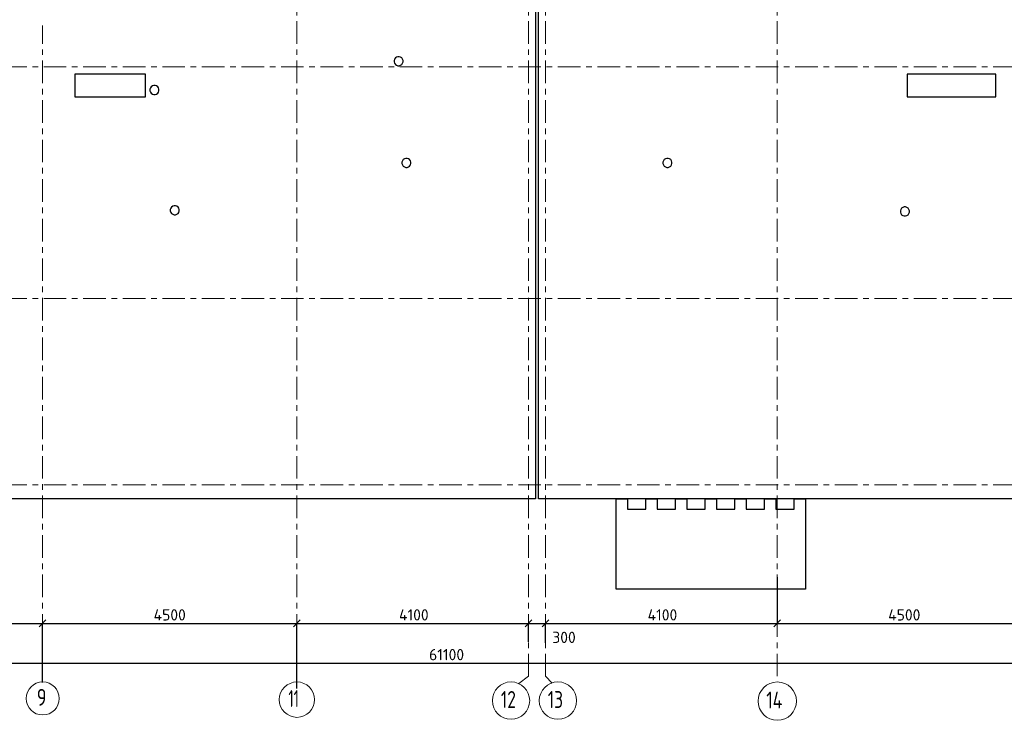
# Model space of a CAD drawing. Header units: metres. Extents: x -38 to 97, y -15 to 21.
# Tile 5 of 205: x 24 to 41, y -4 to 8. Entities that reach past the tile are written whole.
import ezdxf

# ---------------------------------------------------------------- set-up
doc = ezdxf.new("R2010")
doc.units = ezdxf.units.M
doc.header["$PDMODE"] = 65
doc.linetypes.add('______11', pattern=[0.5, 0.4, -0.05, 0, -0.05])
doc.linetypes.add('______5', pattern=[1.1, 0.8, -0.1, 0.1, -0.1])
for name, color, linetype, lineweight in [('XR$1$Осевая линия (1)', 7, '______5', 13), ('XR$1$Размерная линия (1)', 7, 'Continuous', 13), ('XR$5$Перекрытие (1)', 7, 'Continuous', 35)]:
    doc.layers.add(name, color=color, linetype=linetype, lineweight=lineweight)
doc.styles.add('ISOCPEUR', font='txt')
doc.dimstyles.new('DIMSTYLE_3', dxfattribs={"dimtxt": 0.2, "dimasz": 0.2, "dimexe": 0, "dimexo": 0, "dimgap": 0.1, "dimtad": 2, "dimdec": 0, "dimlfac": 1000, "dimrnd": 5, "dimzin": 12, "dimdsep": 46, "dimtxsty": 'ISOCPEUR', "dimblk1": 'ALL_ML_STRICH', "dimblk2": 'ALL_ML_STRICH', "dimsah": 1, "dimcen": 0, "dimclrd": 7, "dimclre": 256, "dimclrt": 7, "dimadec": 0, "dimazin": 0, "dimtfac": 1, "dimtdec": 0, "dimtix": 1, "dimtmove": 2, "dimatfit": 3, "dimfxl": 0, "dimtzin": 0, "dimlwd": 0, "dimlwe": -3, "dimarcsym": 0})
doc.dimstyles.new('DIMSTYLE_4', dxfattribs={"dimtxt": 0.2, "dimasz": 0.2, "dimexe": 0, "dimexo": 0, "dimgap": 0.1, "dimtad": 0, "dimdec": 0, "dimlfac": 1000, "dimrnd": 5, "dimzin": 12, "dimdsep": 46, "dimtxsty": 'ISOCPEUR', "dimblk1": 'ALL_ML_STRICH', "dimblk2": 'ALL_ML_STRICH', "dimsah": 1, "dimcen": 0, "dimclrd": 7, "dimclre": 256, "dimclrt": 7, "dimadec": 0, "dimazin": 0, "dimtfac": 1, "dimtdec": 0, "dimtix": 1, "dimtmove": 2, "dimatfit": 3, "dimfxl": 0, "dimtvp": 1.2, "dimtzin": 0, "dimlwd": 0, "dimlwe": -3, "dimarcsym": 0})

# ---------------------------------------------------------------- blocks, each defined once
blk = doc.blocks.new('ALL_ML_STRICH')
at = {"color": 0, "linetype": 'ByBlock', "lineweight": -2}
for p, q in [((-1, 0), (0.5, 0)), ((-0.3, -0.3), (0.3, 0.3)), ((0, -0.5), (0, 0.5))]:
    blk.add_line(p, q, dxfattribs=at)
blk = doc.blocks.new('*D11')
at = {"layer": 'DEFPOINTS', "color": 7, "linetype": 'Continuous', "lineweight": 13, "transparency": 33554687}
for p in [(0.5, -3.103), (0.5, -3.156), (61.6, -3.14)]:
    blk.add_point(p, dxfattribs=at)
at = {"layer": 'XR$1$Размерная линия (1)', "color": 9, "linetype": 'Continuous', "lineweight": -2, "true_color": 0xc7c7c7, "transparency": 33554687}
for p, q in [((0.5, -3.123), (0.5, -3.156)), ((61.6, -3.156), (61.6, -3.156))]:
    blk.add_line(p, q, dxfattribs=at)
at = {"layer": 'XR$1$Размерная линия (1)', "color": 7, "linetype": 'Continuous', "lineweight": -2, "transparency": 33554687}
blk.add_line((0.5, -3.156), (61.6, -3.156), dxfattribs=at)
at = {"layer": 'XR$1$Размерная линия (1)', "color": 7, "linetype": 'Continuous', "lineweight": 13, "transparency": 33554687, "xscale": 0.2, "yscale": 0.2, "zscale": 0.2, "rotation": 180}
blk.add_blockref('ALL_ML_STRICH', (0.5, -3.156), dxfattribs=at)
at = {"layer": 'XR$1$Размерная линия (1)', "color": 7, "linetype": 'Continuous', "lineweight": 13, "transparency": 33554687, "xscale": 0.2, "yscale": 0.2, "zscale": 0.2}
blk.add_blockref('ALL_ML_STRICH', (61.6, -3.156), dxfattribs=at)
at = {"layer": 'XR$1$Размерная линия (1)', "color": 7, "linetype": 'Continuous', "lineweight": 13, "transparency": 33554687, "insert": (31.1, -3.006), "char_height": 0.2, "width": 1, "attachment_point": 5, "style": 'ISOCPEUR'}
blk.add_mtext('\\A1;{61100}', dxfattribs=at)
blk = doc.blocks.new('*D16')
at = {"layer": 'DEFPOINTS', "color": 7, "linetype": 'Continuous', "lineweight": 13, "transparency": 33554687}
for p in [(19.45, -2.452), (19.45, -3.607), (23.95, -3.521)]:
    blk.add_point(p, dxfattribs=at)
at = {"layer": 'XR$1$Размерная линия (1)', "color": 9, "linetype": 'Continuous', "lineweight": -2, "true_color": 0xc7c7c7, "transparency": 33554687}
for p, q in [((19.45, -3.587), (19.45, -2.452)), ((23.95, -3.501), (23.95, -2.452))]:
    blk.add_line(p, q, dxfattribs=at)
at = {"layer": 'XR$1$Размерная линия (1)', "color": 7, "linetype": 'Continuous', "lineweight": -2, "transparency": 33554687}
blk.add_line((19.45, -2.452), (23.95, -2.452), dxfattribs=at)
at = {"layer": 'XR$1$Размерная линия (1)', "color": 7, "linetype": 'Continuous', "lineweight": 13, "transparency": 33554687, "xscale": 0.2, "yscale": 0.2, "zscale": 0.2, "rotation": 180}
blk.add_blockref('ALL_ML_STRICH', (19.45, -2.452), dxfattribs=at)
at = {"layer": 'XR$1$Размерная линия (1)', "color": 7, "linetype": 'Continuous', "lineweight": 13, "transparency": 33554687, "xscale": 0.2, "yscale": 0.2, "zscale": 0.2}
blk.add_blockref('ALL_ML_STRICH', (23.95, -2.452), dxfattribs=at)
at = {"layer": 'XR$1$Размерная линия (1)', "color": 7, "linetype": 'Continuous', "lineweight": 13, "transparency": 33554687, "insert": (21.7, -2.302), "char_height": 0.2, "width": 0.8, "attachment_point": 5, "style": 'ISOCPEUR'}
blk.add_mtext('\\A1;{4500}', dxfattribs=at)
blk = doc.blocks.new('*D17')
at = {"layer": 'DEFPOINTS', "color": 7, "linetype": 'Continuous', "lineweight": 13, "transparency": 33554687}
for p in [(23.95, -2.452), (23.95, -3.521), (28.45, -3.623)]:
    blk.add_point(p, dxfattribs=at)
at = {"layer": 'XR$1$Размерная линия (1)', "color": 9, "linetype": 'Continuous', "lineweight": -2, "true_color": 0xc7c7c7, "transparency": 33554687}
for p, q in [((23.95, -3.501), (23.95, -2.452)), ((28.45, -3.603), (28.45, -2.452))]:
    blk.add_line(p, q, dxfattribs=at)
at = {"layer": 'XR$1$Размерная линия (1)', "color": 7, "linetype": 'Continuous', "lineweight": -2, "transparency": 33554687}
blk.add_line((23.95, -2.452), (28.45, -2.452), dxfattribs=at)
at = {"layer": 'XR$1$Размерная линия (1)', "color": 7, "linetype": 'Continuous', "lineweight": 13, "transparency": 33554687, "xscale": 0.2, "yscale": 0.2, "zscale": 0.2, "rotation": 180}
blk.add_blockref('ALL_ML_STRICH', (23.95, -2.452), dxfattribs=at)
at = {"layer": 'XR$1$Размерная линия (1)', "color": 7, "linetype": 'Continuous', "lineweight": 13, "transparency": 33554687, "xscale": 0.2, "yscale": 0.2, "zscale": 0.2}
blk.add_blockref('ALL_ML_STRICH', (28.45, -2.452), dxfattribs=at)
at = {"layer": 'XR$1$Размерная линия (1)', "color": 7, "linetype": 'Continuous', "lineweight": 13, "transparency": 33554687, "insert": (26.2, -2.302), "char_height": 0.2, "width": 0.8, "attachment_point": 5, "style": 'ISOCPEUR'}
blk.add_mtext('\\A1;{4500}', dxfattribs=at)
blk = doc.blocks.new('*D18')
at = {"layer": 'DEFPOINTS', "color": 7, "linetype": 'Continuous', "lineweight": 13, "transparency": 33554687}
for p in [(28.45, -2.452), (32.55, -2.802), (28.45, -3.623)]:
    blk.add_point(p, dxfattribs=at)
at = {"layer": 'XR$1$Размерная линия (1)', "color": 9, "linetype": 'Continuous', "lineweight": -2, "true_color": 0xc7c7c7, "transparency": 33554687}
for p, q in [((28.45, -3.603), (28.45, -2.452)), ((32.55, -2.782), (32.55, -2.452))]:
    blk.add_line(p, q, dxfattribs=at)
at = {"layer": 'XR$1$Размерная линия (1)', "color": 7, "linetype": 'Continuous', "lineweight": -2, "transparency": 33554687}
blk.add_line((28.45, -2.452), (32.55, -2.452), dxfattribs=at)
at = {"layer": 'XR$1$Размерная линия (1)', "color": 7, "linetype": 'Continuous', "lineweight": 13, "transparency": 33554687, "xscale": 0.2, "yscale": 0.2, "zscale": 0.2, "rotation": 180}
blk.add_blockref('ALL_ML_STRICH', (28.45, -2.452), dxfattribs=at)
at = {"layer": 'XR$1$Размерная линия (1)', "color": 7, "linetype": 'Continuous', "lineweight": 13, "transparency": 33554687, "xscale": 0.2, "yscale": 0.2, "zscale": 0.2}
blk.add_blockref('ALL_ML_STRICH', (32.55, -2.452), dxfattribs=at)
at = {"layer": 'XR$1$Размерная линия (1)', "color": 7, "linetype": 'Continuous', "lineweight": 13, "transparency": 33554687, "insert": (30.52, -2.302), "char_height": 0.2, "width": 0.8, "attachment_point": 5, "style": 'ISOCPEUR'}
blk.add_mtext('\\A1;{4100}', dxfattribs=at)
blk = doc.blocks.new('*D19')
at = {"layer": 'DEFPOINTS', "color": 7, "linetype": 'Continuous', "lineweight": 13, "transparency": 33554687}
for p in [(32.55, -2.452), (32.55, -2.802), (32.85, -2.818)]:
    blk.add_point(p, dxfattribs=at)
at = {"layer": 'XR$1$Размерная линия (1)', "color": 9, "linetype": 'Continuous', "lineweight": -2, "true_color": 0xc7c7c7, "transparency": 33554687}
for p, q in [((32.55, -2.782), (32.55, -2.452)), ((32.85, -2.798), (32.85, -2.452))]:
    blk.add_line(p, q, dxfattribs=at)
at = {"layer": 'XR$1$Размерная линия (1)', "color": 7, "linetype": 'Continuous', "lineweight": -2, "transparency": 33554687}
blk.add_line((32.55, -2.452), (32.85, -2.452), dxfattribs=at)
at = {"layer": 'XR$1$Размерная линия (1)', "color": 7, "linetype": 'Continuous', "lineweight": 13, "transparency": 33554687, "xscale": 0.2, "yscale": 0.2, "zscale": 0.2, "rotation": 180}
blk.add_blockref('ALL_ML_STRICH', (32.55, -2.452), dxfattribs=at)
at = {"layer": 'XR$1$Размерная линия (1)', "color": 7, "linetype": 'Continuous', "lineweight": 13, "transparency": 33554687, "xscale": 0.2, "yscale": 0.2, "zscale": 0.2}
blk.add_blockref('ALL_ML_STRICH', (32.85, -2.452), dxfattribs=at)
at = {"layer": 'XR$1$Размерная линия (1)', "color": 7, "linetype": 'Continuous', "lineweight": 13, "transparency": 33554687, "insert": (33.178, -2.7), "char_height": 0.2, "width": 0.6, "attachment_point": 5, "style": 'ISOCPEUR'}
blk.add_mtext('\\A1;{300}', dxfattribs=at)
blk = doc.blocks.new('*D20')
at = {"layer": 'DEFPOINTS', "color": 7, "linetype": 'Continuous', "lineweight": 13, "transparency": 33554687}
for p in [(36.95, -1.617), (32.85, -2.452), (32.85, -2.818)]:
    blk.add_point(p, dxfattribs=at)
at = {"layer": 'XR$1$Размерная линия (1)', "color": 9, "linetype": 'Continuous', "lineweight": -2, "true_color": 0xc7c7c7, "transparency": 33554687}
for p, q in [((36.95, -1.637), (36.95, -2.452)), ((32.85, -2.798), (32.85, -2.452))]:
    blk.add_line(p, q, dxfattribs=at)
at = {"layer": 'XR$1$Размерная линия (1)', "color": 7, "linetype": 'Continuous', "lineweight": -2, "transparency": 33554687}
blk.add_line((32.85, -2.452), (36.95, -2.452), dxfattribs=at)
at = {"layer": 'XR$1$Размерная линия (1)', "color": 7, "linetype": 'Continuous', "lineweight": 13, "transparency": 33554687, "xscale": 0.2, "yscale": 0.2, "zscale": 0.2, "rotation": 180}
blk.add_blockref('ALL_ML_STRICH', (32.85, -2.452), dxfattribs=at)
at = {"layer": 'XR$1$Размерная линия (1)', "color": 7, "linetype": 'Continuous', "lineweight": 13, "transparency": 33554687, "xscale": 0.2, "yscale": 0.2, "zscale": 0.2}
blk.add_blockref('ALL_ML_STRICH', (36.95, -2.452), dxfattribs=at)
at = {"layer": 'XR$1$Размерная линия (1)', "color": 7, "linetype": 'Continuous', "lineweight": 13, "transparency": 33554687, "insert": (34.92, -2.302), "char_height": 0.2, "width": 0.8, "attachment_point": 5, "style": 'ISOCPEUR'}
blk.add_mtext('\\A1;{4100}', dxfattribs=at)
blk = doc.blocks.new('*D21')
at = {"layer": 'DEFPOINTS', "color": 7, "linetype": 'Continuous', "lineweight": 13, "transparency": 33554687}
for p in [(36.95, -1.617), (41.45, -1.575), (36.95, -2.452)]:
    blk.add_point(p, dxfattribs=at)
at = {"layer": 'XR$1$Размерная линия (1)', "color": 9, "linetype": 'Continuous', "lineweight": -2, "true_color": 0xc7c7c7, "transparency": 33554687}
for p, q in [((36.95, -1.637), (36.95, -2.452)), ((41.45, -1.595), (41.45, -2.452))]:
    blk.add_line(p, q, dxfattribs=at)
at = {"layer": 'XR$1$Размерная линия (1)', "color": 7, "linetype": 'Continuous', "lineweight": -2, "transparency": 33554687}
blk.add_line((36.95, -2.452), (41.45, -2.452), dxfattribs=at)
at = {"layer": 'XR$1$Размерная линия (1)', "color": 7, "linetype": 'Continuous', "lineweight": 13, "transparency": 33554687, "xscale": 0.2, "yscale": 0.2, "zscale": 0.2, "rotation": 180}
blk.add_blockref('ALL_ML_STRICH', (36.95, -2.452), dxfattribs=at)
at = {"layer": 'XR$1$Размерная линия (1)', "color": 7, "linetype": 'Continuous', "lineweight": 13, "transparency": 33554687, "xscale": 0.2, "yscale": 0.2, "zscale": 0.2}
blk.add_blockref('ALL_ML_STRICH', (41.45, -2.452), dxfattribs=at)
at = {"layer": 'XR$1$Размерная линия (1)', "color": 7, "linetype": 'Continuous', "lineweight": 13, "transparency": 33554687, "insert": (39.2, -2.302), "char_height": 0.2, "width": 0.8, "attachment_point": 5, "style": 'ISOCPEUR'}
blk.add_mtext('\\A1;{4500}', dxfattribs=at)

msp = doc.modelspace()

# ---------------------------------------------------------------- linework, layer by layer
at = {"layer": 'XR$1$Осевая линия (1)', "color": 253, "linetype": '______11', "lineweight": 13, "true_color": 0xa0a0a0, "transparency": 33554687}
for p, q in [((32.55, -3.39), (32.55, 19.78)), ((32.85, -3.39), (32.85, 19.78)), ((28.45, -3.39), (28.45, 8.92)), ((36.95, -3.39), (36.95, 8.76)), ((23.95, -3.39), (23.95, 8.13)), ((-2.63, 7.4), (62.6, 7.4)), ((-2.63, 3.3), (62.6, 3.3)), ((-2.63, 0), (62.6, 0)), ((32.3812, -3.5157), (32.55, -3.39)), ((32.85, -3.39), (32.9702, -3.5102))]:
    msp.add_line(p, q, dxfattribs=at)
at = {"layer": 'XR$1$Осевая линия (1)', "color": 7, "linetype": 'Continuous', "lineweight": 13, "transparency": 33554687}
for centre, radius in [((23.9524, -3.7819), 0.2924), ((28.4509, -3.8029), 0.3134), ((32.2404, -3.8199), 0.3304), ((33.0704, -3.8199), 0.3304), ((36.9521, -3.8291), 0.3396)]:
    msp.add_circle(centre, radius, dxfattribs=at)
at = {"layer": 'XR$5$Перекрытие (1)', "color": 7, "linetype": 'Continuous', "lineweight": 25, "transparency": 33554687}
for p, q in [((32.675, 16.4002), (32.675, -0.25)), ((32.725, -0.2498), (32.725, 16.4002)), ((30.1782, 7.5369), (30.1704, 7.5129)), ((30.1704, 7.5129), (30.1704, 7.4876)), ((30.1931, 7.5573), (30.1782, 7.5369)), ((30.2135, 7.5721), (30.1931, 7.5573)), ((30.2375, 7.5799), (30.2135, 7.5721)), ((30.2627, 7.5799), (30.2375, 7.5799)), ((30.2867, 7.5721), (30.2627, 7.5799)), ((30.3071, 7.5573), (30.2867, 7.5721)), ((30.322, 7.5369), (30.3071, 7.5573)), ((30.3298, 7.5129), (30.322, 7.5369)), ((30.3298, 7.4876), (30.3298, 7.5129)), ((30.1704, 7.4876), (30.1782, 7.4636)), ((30.1782, 7.4636), (30.1931, 7.4432)), ((30.1931, 7.4432), (30.2135, 7.4284)), ((30.2135, 7.4284), (30.2375, 7.4206)), ((30.2375, 7.4206), (30.2627, 7.4206)), ((30.2627, 7.4206), (30.2867, 7.4284)), ((30.2867, 7.4284), (30.3071, 7.4432)), ((30.3071, 7.4432), (30.322, 7.4636)), ((30.322, 7.4636), (30.3298, 7.4876)), ((25.7699, 7.2702), (24.5199, 7.27)), ((24.5199, 7.27), (24.52, 6.87)), ((25.77, 6.8702), (25.7699, 7.2702)), ((40.8199, 7.2702), (39.2499, 7.27)), ((39.2499, 7.27), (39.25, 6.87)), ((40.82, 6.8702), (40.8199, 7.2702)), ((25.8582, 7.0269), (25.8504, 7.0029)), ((25.8504, 7.0029), (25.8504, 6.9776)), ((25.8504, 6.9776), (25.8582, 6.9536)), ((25.873, 7.0473), (25.8582, 7.0269)), ((25.8935, 7.0621), (25.873, 7.0473)), ((25.9175, 7.0699), (25.8935, 7.0621)), ((25.9427, 7.0699), (25.9175, 7.0699)), ((25.9667, 7.0621), (25.9427, 7.0699)), ((25.9871, 7.0473), (25.9667, 7.0621)), ((26.002, 7.0269), (25.9871, 7.0473)), ((26.0098, 7.0029), (26.002, 7.0269)), ((26.002, 6.9536), (26.0098, 6.9776)), ((26.0098, 6.9776), (26.0098, 7.0029)), ((24.52, 6.87), (25.77, 6.8702)), ((25.8582, 6.9536), (25.873, 6.9332)), ((25.873, 6.9332), (25.8935, 6.9184)), ((25.8935, 6.9184), (25.9175, 6.9106)), ((25.9175, 6.9106), (25.9427, 6.9106)), ((25.9427, 6.9106), (25.9667, 6.9184)), ((25.9667, 6.9184), (25.9871, 6.9332)), ((25.9871, 6.9332), (26.002, 6.9536)), ((39.25, 6.87), (40.82, 6.8702)), ((30.3319, 5.7573), (30.3171, 5.7369)), ((30.3523, 5.7721), (30.3319, 5.7573)), ((30.3763, 5.7799), (30.3523, 5.7721)), ((30.4016, 5.7799), (30.3763, 5.7799)), ((30.4256, 5.7721), (30.4016, 5.7799)), ((30.446, 5.7573), (30.4256, 5.7721)), ((30.4608, 5.7369), (30.446, 5.7573)), ((34.9521, 5.7573), (34.9373, 5.7369)), ((34.9725, 5.7721), (34.9521, 5.7573)), ((34.9965, 5.7799), (34.9725, 5.7721)), ((35.0218, 5.7799), (34.9965, 5.7799)), ((35.0458, 5.7721), (35.0218, 5.7799)), ((35.0662, 5.7573), (35.0458, 5.7721)), ((35.081, 5.7369), (35.0662, 5.7573)), ((30.3171, 5.7369), (30.3093, 5.7129)), ((30.3093, 5.7129), (30.3093, 5.6876)), ((30.3093, 5.6876), (30.3171, 5.6636)), ((30.3171, 5.6636), (30.3319, 5.6432)), ((30.3319, 5.6432), (30.3523, 5.6284)), ((30.3523, 5.6284), (30.3763, 5.6206)), ((30.3763, 5.6206), (30.4016, 5.6206)), ((30.4016, 5.6206), (30.4256, 5.6284)), ((30.4256, 5.6284), (30.446, 5.6432)), ((30.446, 5.6432), (30.4608, 5.6636)), ((30.4686, 5.7129), (30.4608, 5.7369)), ((30.4608, 5.6636), (30.4686, 5.6876)), ((30.4686, 5.6876), (30.4686, 5.7129)), ((34.9373, 5.7369), (34.9295, 5.7129)), ((34.9295, 5.7129), (34.9295, 5.6876)), ((34.9295, 5.6876), (34.9373, 5.6636)), ((34.9373, 5.6636), (34.9521, 5.6432)), ((34.9521, 5.6432), (34.9725, 5.6284)), ((34.9725, 5.6284), (34.9965, 5.6206)), ((34.9965, 5.6206), (35.0218, 5.6206)), ((35.0218, 5.6206), (35.0458, 5.6284)), ((35.0458, 5.6284), (35.0662, 5.6432)), ((35.0662, 5.6432), (35.081, 5.6636)), ((35.0888, 5.7129), (35.081, 5.7369)), ((35.081, 5.6636), (35.0888, 5.6876)), ((35.0888, 5.6876), (35.0888, 5.7129)), ((26.2181, 4.8976), (26.2103, 4.8736)), ((26.233, 4.918), (26.2181, 4.8976)), ((26.2534, 4.9328), (26.233, 4.918)), ((26.2774, 4.9406), (26.2534, 4.9328)), ((26.3026, 4.9406), (26.2774, 4.9406)), ((26.3266, 4.9328), (26.3026, 4.9406)), ((26.347, 4.918), (26.3266, 4.9328)), ((26.3619, 4.8976), (26.347, 4.918)), ((26.3697, 4.8736), (26.3619, 4.8976)), ((39.153, 4.897), (39.1381, 4.8766)), ((39.1734, 4.9118), (39.153, 4.897)), ((39.1974, 4.9196), (39.1734, 4.9118)), ((39.2226, 4.9196), (39.1974, 4.9196)), ((39.2466, 4.9118), (39.2226, 4.9196)), ((39.267, 4.897), (39.2466, 4.9118)), ((39.2819, 4.8766), (39.267, 4.897)), ((26.2103, 4.8736), (26.2103, 4.8483)), ((26.2103, 4.8483), (26.2181, 4.8243)), ((26.2181, 4.8243), (26.233, 4.8039)), ((26.233, 4.8039), (26.2534, 4.7891)), ((26.2534, 4.7891), (26.2774, 4.7813)), ((26.2774, 4.7813), (26.3026, 4.7813)), ((26.3026, 4.7813), (26.3266, 4.7891)), ((26.3266, 4.7891), (26.347, 4.8039)), ((26.347, 4.8039), (26.3619, 4.8243)), ((26.3619, 4.8243), (26.3697, 4.8483)), ((26.3697, 4.8483), (26.3697, 4.8736)), ((39.1381, 4.8766), (39.1303, 4.8526)), ((39.1303, 4.8526), (39.1303, 4.8273)), ((39.1303, 4.8273), (39.1381, 4.8033)), ((39.1381, 4.8033), (39.153, 4.7829)), ((39.153, 4.7829), (39.1734, 4.7681)), ((39.1734, 4.7681), (39.1974, 4.7603)), ((39.1974, 4.7603), (39.2226, 4.7603)), ((39.2226, 4.7603), (39.2466, 4.7681)), ((39.2466, 4.7681), (39.267, 4.7829)), ((39.267, 4.7829), (39.2819, 4.8033)), ((39.2897, 4.8526), (39.2819, 4.8766)), ((39.2819, 4.8033), (39.2897, 4.8273)), ((39.2897, 4.8273), (39.2897, 4.8526)), ((32.675, -0.25), (19.55, -0.2498)), ((61.85, -0.2498), (32.725, -0.2498)), ((34.1, -0.4299), (34.1, -0.2499)), ((34.1, -0.2499), (34.3, -0.2499)), ((34.3, -0.2499), (34.3, -0.4299)), ((34.625, -0.4299), (34.625, -0.2499)), ((34.625, -0.2499), (34.825, -0.2499)), ((34.825, -0.2499), (34.825, -0.4299)), ((35.15, -0.4299), (35.15, -0.2499)), ((35.15, -0.2499), (35.35, -0.2499)), ((35.35, -0.2499), (35.35, -0.4299)), ((35.675, -0.4299), (35.675, -0.2499)), ((35.675, -0.2499), (35.875, -0.2499)), ((35.875, -0.2499), (35.875, -0.4299)), ((36.2, -0.4299), (36.2, -0.2499)), ((36.2, -0.2499), (36.4, -0.2499)), ((36.4, -0.2499), (36.4, -0.4299)), ((36.725, -0.4299), (36.725, -0.2499)), ((36.725, -0.2499), (36.925, -0.2499)), ((36.925, -0.2499), (36.925, -0.4299)), ((37.25, -0.4299), (37.25, -0.2499)), ((37.25, -0.2499), (37.45, -0.2499)), ((37.45, -0.2499), (37.45, -0.4299)), ((34.1, -1.8498), (34.1, -0.4299)), ((34.3, -0.4298), (34.625, -0.4298)), ((34.825, -0.4298), (35.15, -0.4298)), ((35.35, -0.4298), (35.675, -0.4298)), ((35.875, -0.4298), (36.2, -0.4298)), ((36.4, -0.4298), (36.725, -0.4298)), ((36.925, -0.4298), (37.25, -0.4298)), ((37.45, -0.4299), (37.45, -1.8498)), ((37.45, -1.8498), (34.1, -1.8498))]:
    msp.add_line(p, q, dxfattribs=at)

# ---------------------------------------------------------------- texts
at = {"layer": 'XR$1$Осевая линия (1)', "color": 7, "linetype": 'Continuous', "lineweight": 13, "transparency": 33554687, "char_height": 0.3, "attachment_point": 7, "style": 'ISOCPEUR'}
for s, insert, width in [('\\W0.78;9', (23.8474, -3.9124), 0.326407), ('\\W0.62;11', (28.3009, -3.9334), 0.39375), ('\\W0.75;12', (32.0604, -3.9504), 0.472281), ('\\W0.75;13', (32.8904, -3.9504), 0.472281), ('\\W0.76;14', (36.7571, -3.9596), 0.504562)]:
    msp.add_mtext(s, dxfattribs=dict(at, insert=insert, width=width))

# ---------------------------------------------------------------- dimensions: what is measured, and where the dimension line sits
at = {"layer": 'XR$1$Размерная линия (1)', "color": 7, "linetype": 'Continuous', "lineweight": 13, "transparency": 33554687}
for base, p1, p2, dimstyle, picture, middle in [((36.95, -2.452), (32.85, -2.7982), (36.95, -1.6372), 'DIMSTYLE_3', '*D20', (34.92, -2.302)), ((41.45, -2.452), (36.95, -1.6372), (41.45, -1.5948), 'DIMSTYLE_3', '*D21', (39.2, -2.302)), ((23.95, -2.452), (19.45, -3.5875), (23.95, -3.5008), 'DIMSTYLE_3', '*D16', (21.7, -2.302)), ((28.45, -2.452), (23.95, -3.5008), (28.45, -3.6033), 'DIMSTYLE_3', '*D17', (26.2, -2.302)), ((32.55, -2.452), (28.45, -3.6033), (32.55, -2.7816), 'DIMSTYLE_3', '*D18', (30.52, -2.302)), ((32.85, -2.452), (32.55, -2.7816), (32.85, -2.7982), 'DIMSTYLE_4', '*D19', (33.1784, -2.6996)), ((61.6, -3.1563), (0.5, -3.1233), (61.6, -3.1563), 'DIMSTYLE_3', '*D11', (31.1, -3.0063))]:
    dim = msp.add_linear_dim(base=base, p1=p1, p2=p2, dimstyle=dimstyle, override={"dimpost": '<>', "dimclrd": 7, "dimclre": 9, "dimclrt": 7, "dimlwd": 0, "dimlwe": 65533}, dxfattribs=at)
    dim.commit()
    dim.dimension.update_dxf_attribs({"geometry": picture, "text_midpoint": middle, "dimtype": 160})

doc.saveas('drawing.dxf')
